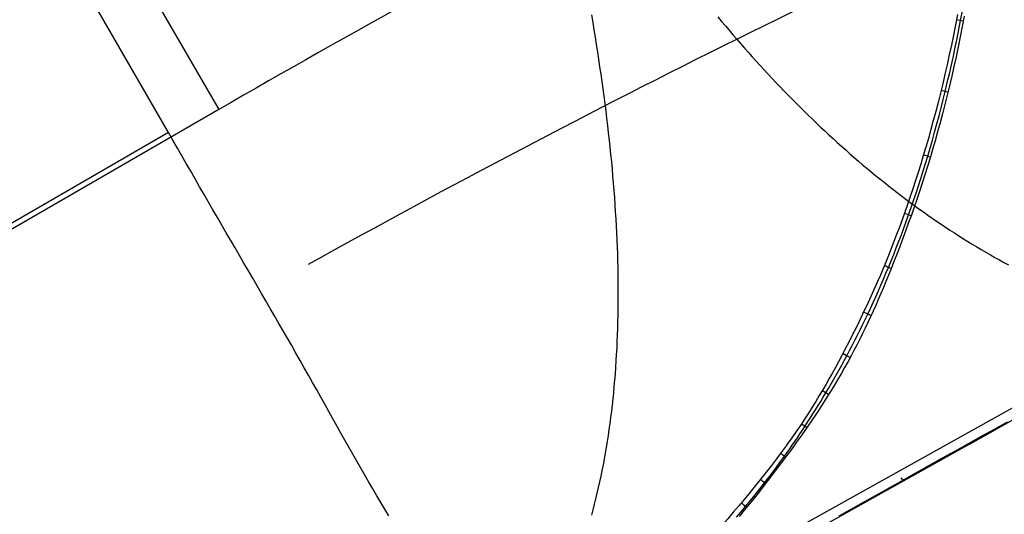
# Model space of a CAD drawing. Extents: x -19 to 1160, y -2382 to -1354.
# Tile 21 of 69: x 409 to 499, y -2132 to -2087. Entities that reach past the tile are written whole.
import ezdxf

# ---------------------------------------------------------------- set-up
doc = ezdxf.new("R2010")
doc.units = 0
doc.layers.add('1', color=7, linetype='CONTINUOUS')

msp = doc.modelspace()

# ---------------------------------------------------------------- linework, layer by layer
at = {"layer": '1', "color": 7}
for p, q in [((422.937, -2096.839, 55.204), (409.674, -2073.867, 56.594)), ((418.045, -2078.367, 65.183), (427.503, -2094.747, 64.191)), ((465.991, -2140.748, 27.546), (549.277, -2094.296, 27.546)), ((427.503, -2094.747, 64.191), (-0.742, -2341.994, 64.191)), ((549.764, -2095.169, 28.546), (466.536, -2141.582, 28.546)), ((549.764, -2095.169, 28.546), (466.536, -2141.582, 28.546)), ((422.937, -2096.839, 55.204), (-0.977, -2341.586, 55.204))]:
    msp.add_line(p, q, dxfattribs=at)
at = {"layer": '1', "color": 7, "extrusion": (-0.475157, 0.820272, -0.318402)}
msp.add_lwpolyline([(685.058, -592.881), (684.142, -592.876), (683.226, -592.879), (682.311, -592.889), (681.397, -592.907), (680.483, -592.932), (679.57, -592.964), (678.658, -593.004), (677.747, -593.051), (676.837, -593.106), (675.927, -593.168), (675.018, -593.237), (674.111, -593.313), (673.204, -593.396), (672.298, -593.486), (671.393, -593.584), (670.49, -593.688), (669.587, -593.8), (668.685, -593.918), (667.785, -594.044), (666.886, -594.176), (665.988, -594.316), (665.091, -594.462), (664.195, -594.615), (663.301, -594.774), (662.408, -594.941), (661.517, -595.114), (660.627, -595.293), (659.738, -595.48), (658.851, -595.673), (657.965, -595.872), (657.08, -596.079), (656.198, -596.291), (655.316, -596.51), (654.437, -596.736), (653.559, -596.968), (652.682, -597.206), (651.808, -597.45), (650.935, -597.701), (650.064, -597.958), (649.194, -598.222), (648.327, -598.491), (647.461, -598.767), (646.597, -599.049), (645.735, -599.337), (644.875, -599.631), (644.017, -599.931), (643.161, -600.237), (642.307, -600.549), (641.455, -600.866), (640.605, -601.19), (639.757, -601.52), (638.911, -601.855), (638.068, -602.196), (637.227, -602.543), (636.388, -602.896), (635.551, -603.254), (634.717, -603.618), (633.885, -603.987), (633.055, -604.362), (632.227, -604.743), (631.403, -605.129), (630.58, -605.521), (629.76, -605.918), (628.943, -606.32), (628.128, -606.728), (627.315, -607.141), (626.506, -607.56), (625.699, -607.983), (624.894, -608.412), (624.092, -608.846), (623.293, -609.286), (622.497, -609.73), (621.704, -610.179), (620.913, -610.634), (620.125, -611.094), (619.34, -611.558), (618.558, -612.028), (617.779, -612.502), (617.003, -612.982), (616.23, -613.466), (615.46, -613.955), (614.693, -614.449), (613.93, -614.947), (613.169, -615.45), (612.411, -615.958), (611.657, -616.471), (610.906, -616.988), (610.158, -617.51), (609.413, -618.036), (608.672, -618.567), (607.934, -619.102), (607.199, -619.642), (606.468, -620.186), (605.74, -620.735), (605.016, -621.288), (604.295, -621.845)], dxfattribs=at)
at = {"layer": '1', "color": 7, "extrusion": (-0.421483, 0.75493, 0.502427)}
msp.add_lwpolyline([(551.104, 1101.089), (552.597, 1100.708), (554.091, 1100.333), (555.585, 1099.965), (557.08, 1099.602), (558.575, 1099.246), (560.07, 1098.896), (561.565, 1098.552), (563.061, 1098.214), (564.557, 1097.882), (566.054, 1097.557), (567.551, 1097.237), (569.048, 1096.924), (570.546, 1096.617), (572.044, 1096.316), (573.543, 1096.021), (575.041, 1095.732), (576.541, 1095.449), (578.04, 1095.172), (579.54, 1094.902), (581.04, 1094.637), (582.541, 1094.379), (584.042, 1094.127), (585.543, 1093.881), (587.045, 1093.641), (588.547, 1093.408), (590.05, 1093.18), (591.553, 1092.958), (593.056, 1092.743), (594.559, 1092.534), (596.063, 1092.331), (597.568, 1092.134), (599.072, 1091.943), (600.577, 1091.758), (602.083, 1091.58), (603.588, 1091.407), (605.095, 1091.241), (606.601, 1091.081), (608.108, 1090.927), (609.615, 1090.779), (611.123, 1090.637), (612.631, 1090.501), (614.139, 1090.372), (615.648, 1090.248), (617.157, 1090.131), (618.666, 1090.02), (620.176, 1089.915), (621.686, 1089.816), (623.197, 1089.723), (624.708, 1089.636), (626.219, 1089.556), (627.73, 1089.481), (629.242, 1089.413), (630.755, 1089.351), (632.267, 1089.295), (633.781, 1089.245), (635.294, 1089.201), (636.808, 1089.163), (638.322, 1089.132), (639.836, 1089.106), (641.351, 1089.087), (642.867, 1089.074), (644.382, 1089.067), (645.898, 1089.066), (647.415, 1089.071)], dxfattribs=at)
at = {"layer": '1', "color": 7}
for points in [[(474.676, -2131.853), (475.088, -2131.372), (475.497, -2130.887), (475.939, -2130.354), (476.375, -2129.818), (476.807, -2129.278), (477.234, -2128.733), (477.694, -2128.135), (478.148, -2127.532), (478.597, -2126.925), (479.039, -2126.314), (479.278, -2125.978), (479.516, -2125.642), (479.752, -2125.304), (479.985, -2124.964), (480.218, -2124.624), (480.448, -2124.282), (480.677, -2123.939), (480.903, -2123.596), (481.148, -2123.22), (481.391, -2122.843), (481.632, -2122.464), (481.87, -2122.085), (482.107, -2121.704), (482.341, -2121.321), (482.574, -2120.938), (482.804, -2120.553), (483.051, -2120.134), (483.296, -2119.714), (483.539, -2119.292), (483.779, -2118.869), (484.016, -2118.445), (484.251, -2118.019), (484.484, -2117.592), (484.715, -2117.164), (484.963, -2116.695), (485.208, -2116.225), (485.451, -2115.754), (485.69, -2115.281), (485.927, -2114.806), (486.161, -2114.331), (486.393, -2113.854), (486.621, -2113.375), (486.869, -2112.848), (487.113, -2112.32), (487.354, -2111.79), (487.591, -2111.258), (487.825, -2110.725), (488.056, -2110.191), (488.284, -2109.655), (488.508, -2109.118), (488.751, -2108.526), (488.99, -2107.932), (489.226, -2107.336), (489.457, -2106.739), (489.685, -2106.141), (489.909, -2105.541), (490.129, -2104.939), (490.345, -2104.336), (490.578, -2103.673), (490.807, -2103.009), (491.031, -2102.343), (491.251, -2101.675), (491.467, -2101.006), (491.678, -2100.336), (491.885, -2099.664), (492.088, -2098.991), (492.304, -2098.259), (492.515, -2097.525), (492.721, -2096.79), (492.923, -2096.053), (493.12, -2095.315), (493.312, -2094.576), (493.499, -2093.836), (493.682, -2093.094), (493.875, -2092.291), (494.062, -2091.487), (494.245, -2090.682), (494.422, -2089.875), (494.595, -2089.067), (494.762, -2088.259), (494.925, -2087.449), (495.083, -2086.638), (495.251, -2085.747)], [(495.418, -2086.238), (495.239, -2087.182), (495.055, -2088.113), (494.867, -2089.032), (494.675, -2089.938), (494.478, -2090.833), (494.278, -2091.715), (494.073, -2092.587), (493.865, -2093.446), (493.652, -2094.295), (493.436, -2095.133), (493.215, -2095.96), (492.991, -2096.776), (492.763, -2097.583), (492.532, -2098.378), (492.297, -2099.163), (492.06, -2099.938), (491.82, -2100.701), (491.579, -2101.453), (491.335, -2102.194), (491.09, -2102.923), (490.844, -2103.64), (490.597, -2104.346), (490.349, -2105.04), (490.102, -2105.721), (489.855, -2106.39), (489.608, -2107.046), (489.363, -2107.69), (488.984, -2108.663)], [(488.984, -2108.663), (488.75, -2109.253), (488.517, -2109.832), (488.285, -2110.4), (488.052, -2110.958), (487.82, -2111.507), (487.587, -2112.047), (487.353, -2112.579), (487.117, -2113.104), (486.88, -2113.622), (486.641, -2114.134), (486.399, -2114.64), (486.155, -2115.142), (485.907, -2115.64), (485.656, -2116.134), (485.4, -2116.625), (485.141, -2117.114), (484.835, -2117.678), (484.521, -2118.241), (484.2, -2118.804), (483.869, -2119.369), (483.529, -2119.937), (483.178, -2120.509), (482.815, -2121.086), (482.44, -2121.67)], [(482.44, -2121.67), (482.135, -2122.137), (481.821, -2122.609), (481.497, -2123.087), (481.164, -2123.572), (480.821, -2124.065), (480.467, -2124.565), (480.103, -2125.074), (479.727, -2125.592), (479.331, -2126.133), (478.923, -2126.682), (478.505, -2127.239), (478.077, -2127.802), (477.642, -2128.369), (477.2, -2128.94), (476.751, -2129.513), (476.298, -2130.087), (475.841, -2130.66), (475.381, -2131.23), (474.919, -2131.797)]]:
    msp.add_lwpolyline(points, dxfattribs=at)
at = {"layer": '1', "color": 7, "extrusion": (-0.439209, 0.711592, 0.54839)}
msp.add_lwpolyline([(629.297, 1188.844), (630.129, 1188.529), (630.961, 1188.217), (631.793, 1187.907), (632.626, 1187.599), (633.459, 1187.294), (634.293, 1186.991), (635.126, 1186.69), (635.96, 1186.392), (636.794, 1186.096), (637.628, 1185.803), (638.463, 1185.512), (639.297, 1185.223), (640.132, 1184.936), (640.967, 1184.652), (641.803, 1184.371), (642.639, 1184.092), (643.475, 1183.815), (644.311, 1183.54), (645.147, 1183.268), (645.984, 1182.998), (646.821, 1182.731), (647.658, 1182.466), (648.496, 1182.203), (649.333, 1181.942), (650.171, 1181.684), (651.01, 1181.429), (651.848, 1181.176), (652.687, 1180.925), (653.526, 1180.676), (654.365, 1180.43), (655.204, 1180.186), (656.044, 1179.945), (656.884, 1179.706), (657.724, 1179.469), (658.565, 1179.235), (659.405, 1179.003), (660.246, 1178.773), (661.087, 1178.546), (661.929, 1178.321), (662.771, 1178.098), (663.612, 1177.878), (664.455, 1177.66), (665.297, 1177.445), (666.14, 1177.232), (666.983, 1177.021), (667.826, 1176.813), (668.669, 1176.607), (669.513, 1176.403), (670.357, 1176.202), (671.201, 1176.003), (672.045, 1175.806), (672.89, 1175.612), (673.735, 1175.42), (674.58, 1175.231), (675.425, 1175.044), (676.271, 1174.859), (677.117, 1174.677), (677.963, 1174.497), (678.809, 1174.319), (679.656, 1174.144), (680.503, 1173.971), (681.35, 1173.801), (682.197, 1173.632), (683.045, 1173.467), (683.893, 1173.303), (684.741, 1173.142), (685.589, 1172.983), (686.438, 1172.827), (687.287, 1172.673), (688.136, 1172.522), (688.985, 1172.372), (689.835, 1172.225), (690.685, 1172.081), (691.535, 1171.939), (692.385, 1171.799), (693.236, 1171.662), (694.086, 1171.526), (694.938, 1171.394), (695.789, 1171.263), (696.64, 1171.136), (697.492, 1171.01), (698.344, 1170.887), (699.197, 1170.766), (700.049, 1170.647), (700.902, 1170.531), (701.755, 1170.417), (702.608, 1170.306), (703.462, 1170.197), (704.316, 1170.09), (705.17, 1169.986), (706.024, 1169.884), (706.879, 1169.784), (707.733, 1169.687), (708.588, 1169.592), (709.444, 1169.5), (710.299, 1169.41), (711.155, 1169.322), (712.011, 1169.236), (712.867, 1169.153), (713.724, 1169.073), (714.581, 1168.994), (715.438, 1168.918), (716.295, 1168.845), (717.152, 1168.774), (718.01, 1168.705), (718.868, 1168.638), (719.726, 1168.574), (720.585, 1168.512), (721.444, 1168.453), (722.303, 1168.396), (723.162, 1168.341), (724.021, 1168.289), (724.881, 1168.239), (725.741, 1168.191), (726.601, 1168.146), (727.462, 1168.103), (728.323, 1168.063), (729.184, 1168.025), (730.045, 1167.989), (730.906, 1167.956), (731.768, 1167.925), (732.63, 1167.896), (733.492, 1167.87), (734.355, 1167.846), (735.217, 1167.824), (736.08, 1167.805), (736.944, 1167.788), (737.807, 1167.774)], dxfattribs=at)
at = {"layer": '1', "color": 7, "extrusion": (-0.374651, 0.912125, -0.166329)}
msp.add_lwpolyline([(337.238, -325.405), (337.717, -325.031), (338.197, -324.659), (338.677, -324.29), (339.158, -323.924), (339.64, -323.561), (340.122, -323.2), (340.605, -322.843), (341.088, -322.488), (341.572, -322.136), (342.056, -321.786), (342.541, -321.44), (343.027, -321.096), (343.513, -320.755), (344, -320.417), (344.487, -320.081), (344.975, -319.749), (345.463, -319.419), (345.952, -319.092), (346.442, -318.767), (346.932, -318.446), (347.422, -318.127), (347.914, -317.811), (348.405, -317.498), (348.898, -317.188), (349.391, -316.88), (349.884, -316.576), (350.378, -316.274), (350.873, -315.974), (351.368, -315.678), (351.864, -315.384), (352.36, -315.093), (352.857, -314.805), (353.355, -314.52), (353.853, -314.238), (354.351, -313.958), (354.851, -313.681), (355.35, -313.407), (355.851, -313.136), (356.352, -312.867), (356.853, -312.601), (357.355, -312.338), (357.858, -312.078), (358.361, -311.821), (358.865, -311.566), (359.369, -311.314), (359.874, -311.065), (360.379, -310.819), (360.885, -310.575), (361.392, -310.335), (361.899, -310.097), (362.407, -309.862), (362.915, -309.629), (363.424, -309.4), (363.933, -309.173), (364.443, -308.949), (364.954, -308.728), (365.465, -308.509), (365.976, -308.294), (366.489, -308.081), (367.002, -307.871), (367.515, -307.664), (368.029, -307.459), (368.543, -307.257), (369.059, -307.058), (369.574, -306.862), (370.09, -306.669), (370.607, -306.478), (371.125, -306.291), (371.643, -306.106), (372.161, -305.923), (372.68, -305.744), (373.2, -305.567), (373.72, -305.394), (374.241, -305.223), (374.762, -305.054), (375.284, -304.889), (375.806, -304.726), (376.33, -304.566), (376.853, -304.409), (377.377, -304.255), (377.902, -304.103), (378.427, -303.954), (378.953, -303.808), (379.48, -303.665), (380.007, -303.525), (380.534, -303.387), (381.063, -303.252), (381.591, -303.12), (382.121, -302.991), (382.65, -302.865), (383.181, -302.741), (383.712, -302.62), (384.243, -302.502), (384.776, -302.387), (385.308, -302.274), (385.842, -302.164), (386.375, -302.057), (386.91, -301.953), (387.445, -301.852), (387.98, -301.753), (388.516, -301.657), (389.053, -301.564), (389.59, -301.474), (390.128, -301.386), (390.667, -301.302), (391.206, -301.22), (391.745, -301.141), (392.285, -301.064), (392.826, -300.991), (393.367, -300.92), (393.909, -300.852), (394.451, -300.787), (394.994, -300.725), (395.538, -300.665), (396.082, -300.608), (396.626, -300.554), (397.172, -300.503), (397.717, -300.454), (398.264, -300.409), (398.811, -300.366), (399.358, -300.326), (399.906, -300.288), (400.455, -300.254), (401.004, -300.222), (401.554, -300.193), (402.104, -300.167), (402.655, -300.143), (403.206, -300.123)], dxfattribs=at)
at = {"layer": '1', "color": 7, "extrusion": (0.866025, 0.500001, 5.12223e-06)}
msp.add_lwpolyline([(-2087.431, 40.214), (-2087.027, 40.555), (-2086.623, 40.894), (-2086.218, 41.23), (-2085.811, 41.564), (-2085.404, 41.896), (-2084.995, 42.225), (-2084.586, 42.552), (-2084.176, 42.876), (-2083.765, 43.198), (-2083.352, 43.518), (-2082.939, 43.835), (-2082.525, 44.149), (-2082.11, 44.461), (-2081.693, 44.771), (-2081.276, 45.079), (-2080.858, 45.383), (-2080.439, 45.686), (-2080.019, 45.986), (-2079.598, 46.284), (-2079.176, 46.579), (-2078.753, 46.872), (-2078.329, 47.162), (-2077.904, 47.45), (-2077.478, 47.736), (-2077.051, 48.019), (-2076.623, 48.3), (-2076.195, 48.578), (-2075.765, 48.854), (-2075.334, 49.127), (-2074.902, 49.398), (-2074.469, 49.667), (-2074.036, 49.933), (-2073.601, 50.196), (-2073.165, 50.458), (-2072.729, 50.717), (-2072.291, 50.973), (-2071.853, 51.227), (-2071.413, 51.479), (-2070.972, 51.728), (-2070.531, 51.975), (-2070.088, 52.219), (-2069.645, 52.461), (-2069.2, 52.7), (-2068.755, 52.937), (-2068.309, 53.172), (-2067.861, 53.404), (-2067.413, 53.634), (-2066.963, 53.861), (-2066.513, 54.086), (-2066.062, 54.309), (-2065.61, 54.529), (-2065.156, 54.747), (-2064.702, 54.962), (-2064.247, 55.175), (-2063.791, 55.385), (-2063.334, 55.593), (-2062.876, 55.798), (-2062.416, 56.002), (-2061.956, 56.202), (-2061.495, 56.401), (-2061.033, 56.596), (-2060.57, 56.79), (-2060.106, 56.981), (-2059.641, 57.169), (-2059.175, 57.355), (-2058.709, 57.539), (-2058.241, 57.72), (-2057.772, 57.899), (-2057.302, 58.076), (-2056.831, 58.25), (-2056.359, 58.421), (-2055.887, 58.591), (-2055.413, 58.757), (-2054.938, 58.922), (-2054.463, 59.084), (-2053.986, 59.243), (-2053.508, 59.4), (-2053.03, 59.555), (-2052.55, 59.707), (-2052.069, 59.857), (-2051.588, 60.004), (-2051.105, 60.149), (-2050.622, 60.291), (-2050.137, 60.432), (-2049.652, 60.569), (-2049.166, 60.704), (-2048.678, 60.837), (-2048.19, 60.968), (-2047.7, 61.096), (-2047.21, 61.221), (-2046.719, 61.344), (-2046.227, 61.465), (-2045.733, 61.583), (-2045.239, 61.699), (-2044.744, 61.812), (-2044.248, 61.923), (-2043.751, 62.032), (-2043.252, 62.138), (-2042.753, 62.242), (-2042.253, 62.343), (-2041.752, 62.442), (-2041.25, 62.538), (-2040.747, 62.632), (-2040.243, 62.724), (-2039.738, 62.813), (-2039.232, 62.9), (-2038.725, 62.984), (-2038.217, 63.066), (-2037.709, 63.146), (-2037.199, 63.223), (-2036.688, 63.297), (-2036.176, 63.369), (-2035.663, 63.439), (-2035.15, 63.507), (-2034.635, 63.571), (-2034.119, 63.634), (-2033.602, 63.694), (-2033.085, 63.752), (-2032.566, 63.807), (-2032.047, 63.86), (-2031.526, 63.91), (-2031.004, 63.958), (-2030.482, 64.004), (-2029.958, 64.047), (-2029.434, 64.087), (-2028.909, 64.126), (-2028.382, 64.161), (-2027.855, 64.195)], dxfattribs=at)
at = {"layer": '1', "color": 7, "extrusion": (-0.486507, 0.873658, -0.005659)}
msp.add_lwpolyline([(644.704, 28.339), (643.844, 28.333), (642.984, 28.331), (642.125, 28.331), (641.267, 28.334), (640.409, 28.34), (639.552, 28.349), (638.695, 28.36), (637.839, 28.374), (636.983, 28.391), (636.128, 28.411), (635.274, 28.434), (634.42, 28.459), (633.567, 28.487), (632.715, 28.518), (631.863, 28.552), (631.011, 28.589), (630.16, 28.628), (629.31, 28.67), (628.46, 28.715), (627.611, 28.763), (626.763, 28.813), (625.915, 28.866), (625.067, 28.923), (624.221, 28.981), (623.374, 29.043), (622.529, 29.108), (621.684, 29.175), (620.839, 29.245), (619.995, 29.318), (619.152, 29.393), (618.31, 29.472), (617.467, 29.553), (616.626, 29.637), (615.785, 29.724), (614.945, 29.813), (614.105, 29.906), (613.266, 30.001), (612.427, 30.099), (611.589, 30.2), (610.751, 30.303), (609.915, 30.409), (609.078, 30.519), (608.243, 30.63), (607.408, 30.745), (606.573, 30.863), (605.739, 30.983), (604.906, 31.106), (604.073, 31.232), (603.241, 31.361), (602.409, 31.492), (601.578, 31.626), (600.748, 31.763), (599.918, 31.903), (599.088, 32.046), (598.26, 32.191), (597.432, 32.339), (596.604, 32.49), (595.777, 32.644), (594.951, 32.801), (594.125, 32.96), (593.3, 33.122), (592.475, 33.287), (591.651, 33.455), (590.828, 33.625), (590.005, 33.799), (589.182, 33.975), (588.361, 34.154), (587.54, 34.335), (586.719, 34.52), (585.899, 34.707), (585.08, 34.897), (584.261, 35.09), (583.443, 35.286), (582.625, 35.484), (581.808, 35.685), (580.992, 35.889), (580.176, 36.096), (579.36, 36.306), (578.546, 36.518), (577.731, 36.733), (576.918, 36.951), (576.105, 37.172), (575.293, 37.395), (574.481, 37.622), (573.67, 37.851), (572.859, 38.083), (572.049, 38.317), (571.239, 38.555), (570.431, 38.795), (569.622, 39.038), (568.814, 39.284), (568.007, 39.533), (567.201, 39.784), (566.395, 40.039), (565.589, 40.296), (564.785, 40.555), (563.98, 40.818), (563.177, 41.083), (562.374, 41.352), (561.571, 41.623), (560.769, 41.896), (559.968, 42.173), (559.167, 42.452), (558.367, 42.735), (557.568, 43.02), (556.769, 43.307), (555.97, 43.598), (555.172, 43.891), (554.375, 44.187), (553.579, 44.486), (552.782, 44.788), (551.987, 45.092), (551.192, 45.4), (550.398, 45.71), (549.604, 46.022), (548.811, 46.338), (548.018, 46.657), (547.226, 46.978), (546.435, 47.302), (545.644, 47.629), (544.854, 47.958), (544.064, 48.291), (543.275, 48.626), (542.487, 48.964), (541.699, 49.305), (540.911, 49.648), (540.125, 49.994), (539.339, 50.344)], dxfattribs=at)
at = {"layer": '1', "color": 7, "extrusion": (-0.221318, 0.973725, 0.05364)}
msp.add_lwpolyline([(-5.538, 144.108), (-4.834, 144.604), (-4.13, 145.094), (-3.423, 145.577), (-2.715, 146.055), (-2.006, 146.526), (-1.294, 146.991), (-0.582, 147.451), (0.133, 147.903), (0.849, 148.35), (1.567, 148.791), (2.286, 149.225), (3.007, 149.654), (3.73, 150.076), (4.454, 150.492), (5.18, 150.902), (5.907, 151.306), (6.636, 151.704), (7.367, 152.095), (8.099, 152.481), (8.833, 152.86), (9.569, 153.233), (10.306, 153.6), (11.045, 153.961), (11.785, 154.316), (12.527, 154.664), (13.271, 155.007), (14.016, 155.343), (14.763, 155.673), (15.512, 155.997), (16.262, 156.315), (17.013, 156.627), (17.767, 156.932), (18.522, 157.232), (19.278, 157.525), (20.037, 157.812), (20.797, 158.093), (21.558, 158.368), (22.321, 158.637), (23.086, 158.9), (23.852, 159.156), (24.62, 159.406), (25.39, 159.651), (26.161, 159.889), (26.934, 160.12), (27.708, 160.346), (28.484, 160.566), (29.262, 160.779), (30.041, 160.987), (30.822, 161.188), (31.605, 161.383), (32.389, 161.572), (33.175, 161.755), (33.962, 161.931), (34.751, 162.102), (35.542, 162.266), (36.334, 162.425), (37.128, 162.577), (37.923, 162.723), (38.72, 162.862), (39.519, 162.996), (40.319, 163.124), (41.121, 163.245), (41.925, 163.36), (42.73, 163.469)], dxfattribs=at)
at = {"layer": '1', "color": 7}
for points in [[(461.459, -2086.126, 47.856), (461.571, -2086.801, 47.789), (461.682, -2087.475, 47.719), (461.791, -2088.149, 47.646), (461.898, -2088.823, 47.569), (462.003, -2089.496, 47.489), (462.105, -2090.169, 47.406), (462.205, -2090.841, 47.32), (462.303, -2091.513, 47.23), (462.398, -2092.184, 47.138), (462.491, -2092.854, 47.042), (462.581, -2093.523, 46.944), (462.669, -2094.191, 46.842), (462.754, -2094.858, 46.737), (462.836, -2095.524, 46.629), (462.916, -2096.189, 46.518), (462.992, -2096.853, 46.404), (463.066, -2097.515, 46.286), (463.137, -2098.176, 46.166), (463.205, -2098.835, 46.043), (463.269, -2099.493, 45.917), (463.331, -2100.15, 45.788), (463.389, -2100.805, 45.656), (463.444, -2101.458, 45.521), (463.496, -2102.109, 45.383), (463.545, -2102.759, 45.242), (463.59, -2103.406, 45.099), (463.632, -2104.052, 44.953), (463.671, -2104.696, 44.805), (463.707, -2105.337, 44.654), (463.739, -2105.976, 44.5), (463.768, -2106.614, 44.344), (463.793, -2107.248, 44.186), (463.815, -2107.881, 44.025), (463.834, -2108.511, 43.862), (463.849, -2109.139, 43.697), (463.861, -2109.764, 43.529), (463.869, -2110.387, 43.36), (463.873, -2111.007, 43.188), (463.875, -2111.624, 43.015), (463.872, -2112.239, 42.839), (463.866, -2112.851, 42.662), (463.857, -2113.46, 42.482), (463.843, -2114.066, 42.301), (463.827, -2114.669, 42.118), (463.806, -2115.269, 41.934), (463.782, -2115.866, 41.747), (463.754, -2116.46, 41.56), (463.723, -2117.051, 41.37), (463.687, -2117.638, 41.179), (463.648, -2118.222, 40.987), (463.605, -2118.803, 40.793), (463.559, -2119.381, 40.598), (463.508, -2119.954, 40.402), (463.454, -2120.525, 40.205), (463.396, -2121.091, 40.006), (463.334, -2121.655, 39.806), (463.268, -2122.215, 39.605), (463.199, -2122.771, 39.403), (463.126, -2123.324, 39.2), (463.049, -2123.873, 38.997), (462.968, -2124.418, 38.792), (462.884, -2124.96, 38.587), (462.796, -2125.499, 38.381), (462.704, -2126.034, 38.174), (462.609, -2126.565, 37.967), (462.51, -2127.093, 37.759), (462.407, -2127.617, 37.55), (462.301, -2128.138, 37.341), (462.191, -2128.655, 37.132), (462.077, -2129.169, 36.922), (461.96, -2129.678, 36.712), (461.839, -2130.185, 36.501), (461.715, -2130.687, 36.291), (461.587, -2131.186, 36.08), (461.456, -2131.682, 35.869)], [(494.804, -2086.093, 27.784), (494.623, -2087.031, 27.785), (494.438, -2087.956, 27.786), (494.249, -2088.868, 27.788), (494.055, -2089.769, 27.789), (493.858, -2090.658, 27.79), (493.657, -2091.535, 27.791), (493.452, -2092.4, 27.792), (493.244, -2093.255, 27.793), (493.031, -2094.098, 27.795), (492.816, -2094.931, 27.796), (492.596, -2095.753, 27.797), (492.373, -2096.564, 27.798), (492.147, -2097.366, 27.799), (491.918, -2098.157, 27.8), (491.685, -2098.937, 27.801), (491.45, -2099.707, 27.801), (491.213, -2100.466, 27.802), (490.973, -2101.214, 27.803), (490.732, -2101.95, 27.804), (490.489, -2102.674, 27.805), (490.244, -2103.387, 27.806), (489.998, -2104.087, 27.806), (489.752, -2104.775, 27.807), (489.504, -2105.451, 27.808), (489.256, -2106.114, 27.808), (489.008, -2106.763, 27.809), (488.76, -2107.399, 27.81), (488.513, -2108.022, 27.81), (488.265, -2108.631, 27.811), (488.019, -2109.228, 27.811), (487.772, -2109.812, 27.812), (487.525, -2110.385, 27.813), (487.278, -2110.948, 27.813), (487.03, -2111.501, 27.814), (486.782, -2112.046, 27.814), (486.533, -2112.583, 27.815), (486.283, -2113.112, 27.815), (486.032, -2113.636, 27.816), (485.779, -2114.155, 27.816), (485.525, -2114.669, 27.816), (485.269, -2115.18, 27.817), (485.011, -2115.688, 27.817), (484.75, -2116.194, 27.818), (484.488, -2116.699, 27.818), (484.222, -2117.204, 27.819), (483.953, -2117.709, 27.819), (483.68, -2118.216, 27.819), (483.401, -2118.725, 27.82), (483.116, -2119.236, 27.82), (482.823, -2119.75, 27.821), (482.522, -2120.269, 27.821), (482.212, -2120.791, 27.821), (481.892, -2121.32, 27.822), (481.561, -2121.854, 27.822), (481.218, -2122.394, 27.823), (480.862, -2122.942, 27.823), (480.493, -2123.498, 27.823), (480.108, -2124.063, 27.824), (479.708, -2124.637, 27.824), (479.291, -2125.221, 27.825), (479.182, -2125.372, 27.825)], [(472.971, -2086.3, 63.692), (473.313, -2086.711, 63.614), (473.657, -2087.12, 63.534), (474.002, -2087.527, 63.452), (474.348, -2087.933, 63.368), (474.696, -2088.337, 63.281), (475.046, -2088.739, 63.193), (475.397, -2089.139, 63.103), (475.749, -2089.537, 63.011), (476.103, -2089.933, 62.917), (476.459, -2090.327, 62.821), (476.816, -2090.719, 62.724), (477.174, -2091.109, 62.624), (477.534, -2091.497, 62.523), (477.895, -2091.883, 62.419), (478.258, -2092.267, 62.314), (478.622, -2092.648, 62.208), (478.987, -2093.027, 62.099), (479.354, -2093.404, 61.988), (479.721, -2093.779, 61.876), (480.091, -2094.151, 61.763), (480.461, -2094.521, 61.647), (480.833, -2094.889, 61.53), (481.206, -2095.254, 61.411), (481.58, -2095.616, 61.29), (481.956, -2095.976, 61.168), (482.333, -2096.334, 61.044), (482.71, -2096.689, 60.919), (483.089, -2097.041, 60.792), (483.47, -2097.391, 60.663), (483.851, -2097.738, 60.533), (484.233, -2098.082, 60.401), (484.617, -2098.423, 60.268), (485.001, -2098.762, 60.133), (485.387, -2099.098, 59.997), (485.774, -2099.431, 59.859), (486.162, -2099.761, 59.72), (486.55, -2100.088, 59.579), (486.94, -2100.413, 59.437), (487.331, -2100.734, 59.294), (487.723, -2101.052, 59.149), (488.115, -2101.367, 59.003), (488.509, -2101.679, 58.856), (488.903, -2101.989, 58.707), (489.299, -2102.295, 58.557), (489.695, -2102.597, 58.406), (490.092, -2102.897, 58.253), (490.491, -2103.194, 58.1), (490.89, -2103.487, 57.945), (491.29, -2103.778, 57.789), (491.69, -2104.065, 57.633), (492.092, -2104.349, 57.475), (492.494, -2104.629, 57.316), (492.898, -2104.907, 57.156), (493.302, -2105.181, 56.995), (493.707, -2105.451, 56.833), (494.112, -2105.719, 56.67), (494.519, -2105.983, 56.507), (494.926, -2106.244, 56.342), (495.334, -2106.501, 56.177), (495.742, -2106.755, 56.01), (496.151, -2107.006, 55.844), (496.562, -2107.253, 55.676), (496.972, -2107.497, 55.507), (497.384, -2107.737, 55.338), (497.796, -2107.973, 55.169), (498.209, -2108.207, 54.998), (498.622, -2108.436, 54.827), (499.036, -2108.662, 54.655), (499.451, -2108.885, 54.483)], [(442.995, -2131.751, 43.281), (442.629, -2131.141, 43.687), (442.263, -2130.528, 44.087), (441.897, -2129.911, 44.48), (441.533, -2129.29, 44.866), (441.169, -2128.666, 45.245), (440.806, -2128.037, 45.617), (440.443, -2127.406, 45.982), (440.081, -2126.77, 46.34), (439.719, -2126.132, 46.691), (439.356, -2125.49, 47.036), (438.994, -2124.845, 47.373), (438.63, -2124.198, 47.704), (438.266, -2123.547, 48.028), (437.901, -2122.894, 48.345), (437.535, -2122.238, 48.655), (437.167, -2121.58, 48.959), (436.798, -2120.92, 49.255), (436.426, -2120.257, 49.545), (436.053, -2119.592, 49.828), (435.678, -2118.925, 50.104), (435.299, -2118.257, 50.373), (434.919, -2117.587, 50.635), (434.536, -2116.915, 50.891), (434.151, -2116.241, 51.139), (433.764, -2115.566, 51.381), (433.376, -2114.889, 51.616), (432.985, -2114.21, 51.844), (432.592, -2113.53, 52.064), (432.198, -2112.848, 52.278), (431.802, -2112.165, 52.485), (431.405, -2111.481, 52.685), (431.007, -2110.795, 52.877), (430.607, -2110.107, 53.063), (430.207, -2109.419, 53.241), (429.805, -2108.729, 53.413), (429.403, -2108.038, 53.577), (429, -2107.345, 53.734), (428.596, -2106.652, 53.883), (428.191, -2105.957, 54.026), (427.787, -2105.261, 54.161), (427.382, -2104.564, 54.288), (426.976, -2103.866, 54.409), (426.571, -2103.167, 54.522), (426.166, -2102.468, 54.627), (425.76, -2101.767, 54.726), (425.355, -2101.065, 54.816), (424.951, -2100.363, 54.9), (424.547, -2099.659, 54.976), (424.143, -2098.955, 55.044), (423.74, -2098.251, 55.105), (423.338, -2097.545, 55.158), (422.937, -2096.839, 55.204)], [(499.316, -2123.206, 43.961), (498.137, -2123.863, 43.716), (496.957, -2124.521, 43.479), (495.775, -2125.18, 43.248), (494.593, -2125.839, 43.026), (493.409, -2126.499, 42.81), (492.225, -2127.16, 42.602), (491.039, -2127.821, 42.401), (489.853, -2128.483, 42.207), (489.202, -2128.846, 42.104), (488.55, -2129.209, 42.003), (487.899, -2129.572, 41.905), (487.246, -2129.936, 41.808), (486.594, -2130.3, 41.714), (485.942, -2130.664, 41.622), (485.289, -2131.028, 41.533), (484.636, -2131.392, 41.445), (483.983, -2131.756, 41.36)], [(499.191, -2123.371, 43.536), (498.584, -2123.709, 43.41), (497.98, -2124.046, 43.288), (497.379, -2124.381, 43.168), (496.187, -2125.046, 42.936), (495.011, -2125.702, 42.715), (493.85, -2126.349, 42.504), (492.709, -2126.986, 42.303), (491.587, -2127.612, 42.111), (490.486, -2128.225, 41.929), (489.41, -2128.826, 41.756), (488.358, -2129.412, 41.593), (487.333, -2129.984, 41.438), (486.337, -2130.539, 41.291), (485.371, -2131.078, 41.154), (484.437, -2131.599, 41.024)], [(479.182, -2125.372, 27.825), (478.75, -2125.959, 27.825), (478.304, -2126.554, 27.826), (477.845, -2127.156, 27.826), (477.373, -2127.763, 27.827), (476.891, -2128.373, 27.827), (476.4, -2128.985, 27.828), (475.902, -2129.597, 27.828), (475.398, -2130.208, 27.829), (474.89, -2130.815, 27.829), (474.379, -2131.418, 27.83), (473.868, -2132.014, 27.83), (473.357, -2132.602, 27.831), (472.848, -2133.18, 27.831), (472.342, -2133.747, 27.832), (471.842, -2134.301, 27.832), (471.348, -2134.84, 27.832)]]:
    msp.add_polyline3d(points, dxfattribs=at)
at = {"layer": '1', "color": 7, "extrusion": (-0.345329, 0.597435, 0.723754)}
msp.add_arc((678.227, 2232.552, -1352.645), 720.835, 263.342559, 269.994949, dxfattribs=at)
at = {"layer": '1', "color": 7, "extrusion": (-0.394652, 0.71378, 0.578591)}
msp.add_arc((636.869, 1781.615, -1641.34), 541.296, 260.9044, 270.24214, dxfattribs=at)
at = {"layer": '1', "color": 7, "extrusion": (0.188343, 0.982103, -1.16323e-10)}
msp.add_arc((-879.51, 28.59, -1956.049), 1.044, 271.54258, 309.34602, dxfattribs=at)
at = {"layer": '1', "color": 7, "extrusion": (0.236618, 0.971603, 1.13926e-11)}
msp.add_arc((-975.211, 28.589, -1916.842), 1.043, 271.26242, 310.20783, dxfattribs=at)
at = {"layer": '1', "color": 7, "extrusion": (0.285822, 0.958283, -7.79782e-11)}
msp.add_arc((-1071.781, 28.589, -1870.778), 1.043, 271.89548, 311.0397, dxfattribs=at)
at = {"layer": '1', "color": 7, "extrusion": (0.334919, 0.942247, 1.28462e-10)}
msp.add_arc((-1167.093, 28.589, -1818.579), 1.043, 272.40746, 311.58859, dxfattribs=at)
at = {"layer": '1', "color": 7, "extrusion": (0.382624, 0.923904, 7.17748e-11)}
msp.add_arc((-1258.615, 28.585, -1761.709), 1.039, 270.41837, 312.01721, dxfattribs=at)
at = {"layer": '1', "color": 7, "extrusion": (0.428143, 0.903711, 1.02335e-10)}
msp.add_arc((-1344.868, 28.576, -1701.537), 1.028, 266.60166, 312.48045, dxfattribs=at)
at = {"layer": '1', "color": 7, "extrusion": (0.471011, 0.882128, -6.27934e-11)}
msp.add_arc((-1425.062, 28.574, -1639.303), 1.026, 265.84264, 312.39612, dxfattribs=at)
at = {"layer": '1', "color": 7, "extrusion": (0.511113, 0.859514, -6.85711e-11)}
msp.add_arc((-1499.099, 28.584, -1575.877), 1.037, 269.30212, 311.22641, dxfattribs=at)
at = {"layer": '1', "color": 7, "extrusion": (0.548382, 0.836228, 1.86425e-11)}
msp.add_arc((-1566.972, 28.592, -1512.092), 1.047, 274.60751, 311.62442, dxfattribs=at)
at = {"layer": '1', "color": 7, "extrusion": (0.582564, 0.812785, 6.45234e-11)}
msp.add_arc((-1628.356, 28.588, -1449.164), 1.043, 278.65281, 313.69714, dxfattribs=at)
at = {"layer": '1', "color": 7, "extrusion": (-0.864974, -0.482357, -0.138391)}
msp.add_arc((2096.576, 125.646, 597.138), 1.057, 2.26822, 48.07597, dxfattribs=at)
at = {"layer": '1', "color": 7, "extrusion": (0.613562, 0.789646, 2.16988e-11)}
msp.add_arc((-1683.239, 28.58, -1388.134), 1.034, 279.96923, 315.7173, dxfattribs=at)
at = {"layer": '1', "color": 7, "extrusion": (0.641502, 0.767122, -5.64557e-11)}
msp.add_arc((-1732.014, 28.578, -1329.617), 1.032, 278.53531, 316.60489, dxfattribs=at)

doc.saveas('drawing.dxf')
